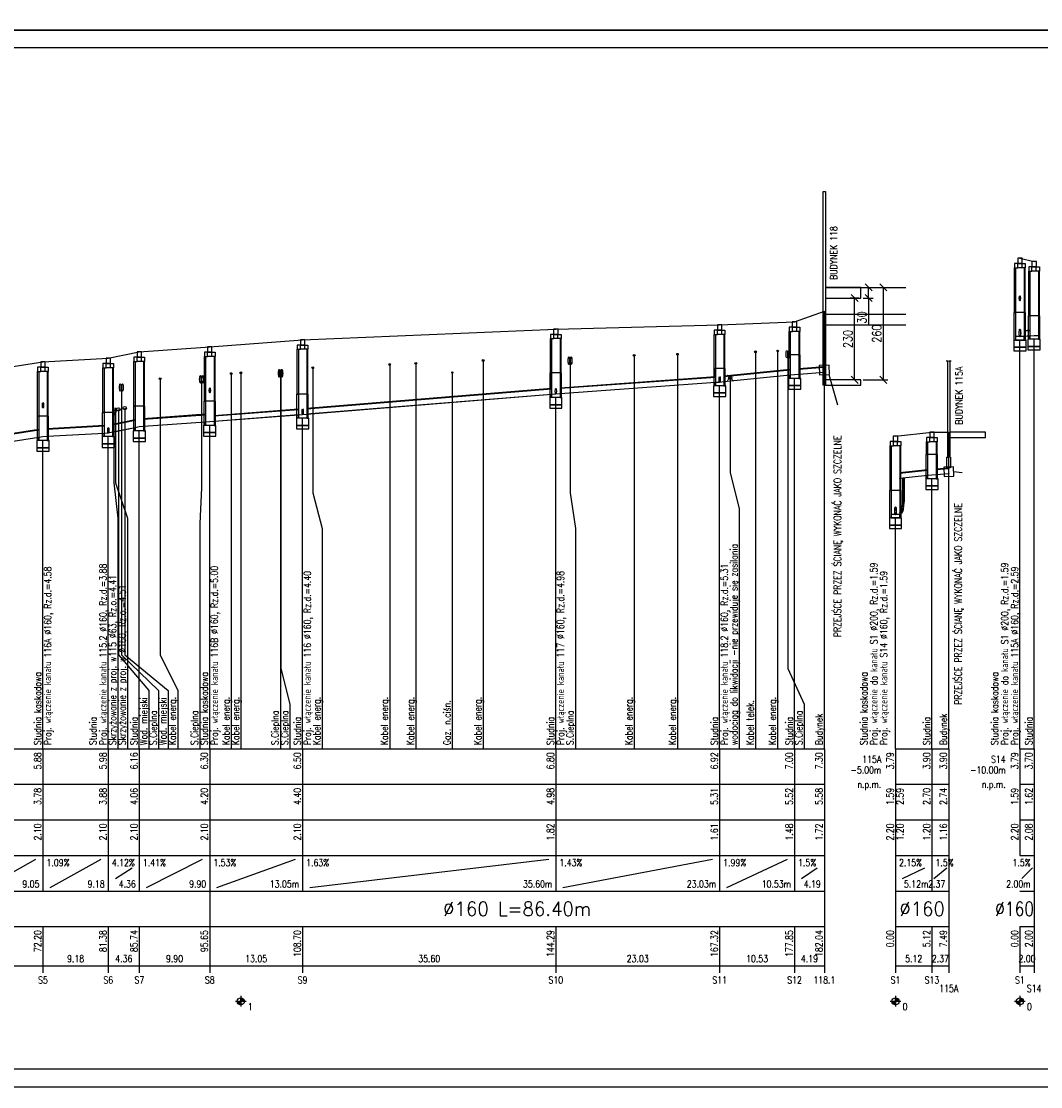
# Model space of a CAD drawing. Header units: millimetres. Extents: x -7377 to -5075, y 264 to 1193.
# Tile 3 of 23: x -6723 to -6436, y 302 to 602. Entities that reach past the tile are written whole.
import ezdxf
from ezdxf.enums import TextEntityAlignment as Align

# ---------------------------------------------------------------- set-up
doc = ezdxf.new("R2010")
doc.units = ezdxf.units.MM
doc.header["$LTSCALE"] = 2
for name, color, linetype in [('IS ddd', 2, 'Continuous'), ('ks_Armatura', 7, 'Continuous'), ('ks_Liczby', 7, 'Continuous'), ('ks_Linie_opisowe', 7, 'Continuous'), ('ks_Linie_tabeli', 7, 'Continuous'), ('ks_Odcinki_1', 7, 'Continuous'), ('ks_Opis_PZ_1', 7, 'Continuous'), ('ks_Opis_skrz', 7, 'Continuous'), ('ks_Opis_uzbr_n', 7, 'Continuous'), ('ks_Opis_wl', 7, 'Continuous'), ('ks_Teren_istn', 3, 'Continuous'), ('ks_Uzbr_podz', 7, 'Continuous'), ('ks_Wezly_1', 7, 'Continuous')]:
    doc.layers.add(name, color=color, linetype=linetype)
doc.styles.get("Standard").update_dxf_attribs({"font": 'simplex.shx', "width": 0.8})
doc.dimstyles.new('ISO-25', dxfattribs={"dimtxt": 2.5, "dimasz": 2.5, "dimexe": 1.25, "dimexo": 0.625, "dimtad": 1, "dimtxsty": 'Standard', "dimcen": 2.5, "dimadec": 0, "dimazin": 0, "dimtfac": 1, "dimtmove": 0, "dimatfit": 3, "dimfxl": 0, "dimarcsym": 0})
pattern_1 = [(45, (-6994.7965, 297), (-0.088388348, 0.088388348), [])]

# ---------------------------------------------------------------- blocks, each defined once
blk = doc.blocks.new('_Oblique')
at = {"color": 0, "linetype": 'ByBlock', "lineweight": -2}
blk.add_line((-0.5, -0.5), (0.5, 0.5), dxfattribs=at)
blk = doc.blocks.new('*D474')
at = {"layer": 'Defpoints', "color": 0, "lineweight": -2}
for p, q in [((-6486.49, 526.7), (-6478.94, 526.7)), ((-6480.19, 500.7), (-6480.19, 526.7)), ((-6485.86, 500.7), (-6478.94, 500.7))]:
    blk.add_line(p, q, dxfattribs=at)
at = {"layer": 'Defpoints', "color": 0}
for p in [(-6487.11, 526.7), (-6480.19, 526.7), (-6486.49, 500.7)]:
    blk.add_point(p, dxfattribs=at)
at = {"layer": 'Defpoints', "color": 0, "lineweight": -2, "xscale": 2, "yscale": 2, "zscale": 2}
for p, rotation in [((-6480.19, 526.7), 90), ((-6480.19, 500.7), 270)]:
    blk.add_blockref('_Oblique', p, dxfattribs=dict(at, rotation=rotation))
at = {"layer": 'Defpoints', "color": 0, "insert": (-6482.07, 513.7), "char_height": 2.5, "attachment_point": 5, "rotation": 90}
blk.add_mtext('260', dxfattribs=at)
blk = doc.blocks.new('*D475')
at = {"layer": 'Defpoints', "color": 0, "lineweight": -2}
for p, q in [((-6492.08, 526.7), (-6483.11, 526.7)), ((-6484.36, 523.7), (-6484.36, 526.7)), ((-6485.86, 523.7), (-6483.11, 523.7)), ((-6484.36, 523.7), (-6484.36, 516))]:
    blk.add_line(p, q, dxfattribs=at)
at = {"layer": 'Defpoints', "color": 0}
for p in [(-6492.7, 526.7), (-6484.36, 526.7), (-6486.49, 523.7)]:
    blk.add_point(p, dxfattribs=at)
at = {"layer": 'Defpoints', "color": 0, "lineweight": -2, "xscale": 2, "yscale": 2, "zscale": 2}
for p, rotation in [((-6484.36, 526.7), 90), ((-6484.36, 523.7), 270)]:
    blk.add_blockref('_Oblique', p, dxfattribs=dict(at, rotation=rotation))
at = {"layer": 'Defpoints', "color": 0, "insert": (-6486.23, 518.24), "char_height": 2.5, "attachment_point": 5, "rotation": 90}
blk.add_mtext('30', dxfattribs=at)
blk = doc.blocks.new('*D476')
at = {"layer": 'Defpoints', "color": 0, "lineweight": -2}
for p, q in [((-6487.11, 523.7), (-6489.54, 523.7)), ((-6488.29, 500.7), (-6488.29, 523.7)), ((-6487.11, 500.7), (-6489.54, 500.7))]:
    blk.add_line(p, q, dxfattribs=at)
at = {"layer": 'Defpoints', "color": 0}
for p in [(-6488.29, 523.7), (-6486.49, 523.7), (-6486.49, 500.7)]:
    blk.add_point(p, dxfattribs=at)
at = {"layer": 'Defpoints', "color": 0, "lineweight": -2, "xscale": 2, "yscale": 2, "zscale": 2}
for p, rotation in [((-6488.29, 523.7), 90), ((-6488.29, 500.7), 270)]:
    blk.add_blockref('_Oblique', p, dxfattribs=dict(at, rotation=rotation))
at = {"layer": 'Defpoints', "color": 0, "insert": (-6490.17, 512.2), "char_height": 2.5, "attachment_point": 5, "rotation": 90}
blk.add_mtext('230', dxfattribs=at)

msp = doc.modelspace()

# ---------------------------------------------------------------- hatches: boundary and pattern name
at = {"layer": 'ks_Wezly_1'}
h = msp.add_hatch(dxfattribs=at)
h.set_pattern_fill('ANSI31', color=256, style=0)
h.set_pattern_definition(pattern_1)
h.paths.add_polyline_path([(-6527.812, 501.514), (-6527.428, 501.541), (-6527.428, 503.9), (-6527.728, 503.9), (-6527.812, 503.9)])
h = msp.add_hatch(dxfattribs=at)
h.set_pattern_fill('ANSI31', color=256, style=0)
h.set_pattern_definition(pattern_1)
h.paths.add_polyline_path([(-6573.488, 502.7), (-6573.788, 502.7), (-6573.872, 502.7), (-6573.872, 498.198), (-6573.488, 498.229)])

# ---------------------------------------------------------------- linework, layer by layer
at = {"layer": 'Defpoints', "color": 6}
for p, q in [((-6496.487, 526.7), (-6473.905, 526.7)), ((-6496.487, 519.2), (-6473.905, 519.2)), ((-6496.487, 516.2), (-6473.905, 516.2))]:
    msp.add_line(p, q, dxfattribs=at)
at = {"layer": 'IS ddd', "color": 2}
for p, q in [((-6495.524, 502.248), (-6493.108, 493.71)), ((-6460.439, 474.967), (-6458.031, 474.688))]:
    msp.add_line(p, q, dxfattribs=at)
at = {"layer": 'IS ddd'}
for points in [[(-6994.797, 599), (-5094.797, 599), (-5094.797, 896), (-6994.797, 896)], [(-6994.797, 302), (-5494.797, 302), (-5494.797, 599), (-6994.797, 599)], [(-6969.797, 307), (-5499.797, 307), (-5499.797, 594), (-6969.797, 594)], [(-6496.487, 499.2), (-6497.087, 499.2), (-6497.087, 553.7), (-6496.487, 553.7)], [(-6496.487, 523.7), (-6486.487, 523.7), (-6486.487, 526.7), (-6496.487, 526.7)], [(-6496.487, 499.2), (-6486.487, 499.2), (-6486.487, 500.7), (-6496.487, 500.7)], [(-6461.51, 484.5), (-6451.51, 484.5), (-6451.51, 486), (-6461.51, 486)]]:
    msp.add_lwpolyline(points, close=True, dxfattribs=at)
at = {"layer": 'IS ddd', "color": 2}
for points in [[(-6498.114, 502.139), (-6495.373, 502.23), (-6495.459, 504.828), (-6498.201, 504.736)], [(-6463.138, 473.577), (-6460.396, 473.668), (-6460.482, 476.266), (-6463.224, 476.175)]]:
    msp.add_lwpolyline(points, close=True, dxfattribs=at)
at = {"layer": 'IS ddd'}
msp.add_lwpolyline([(-6461.11, 506), (-6461.71, 506), (-6461.51, 506), (-6461.51, 479), (-6461.31, 479), (-6461.31, 476), (-6461.81, 476), (-6461.81, 476), (-6462.31, 476), (-6462.31, 479), (-6462.11, 479), (-6462.11, 506), (-6461.91, 506), (-6462.51, 506)], dxfattribs=at)
at = {"layer": 'ks_Armatura'}
for p, q in [((-6474.987, 465.05), (-6474.987, 463.25)), ((-6474.717, 466.4), (-6474.357, 466.4))]:
    msp.add_line(p, q, dxfattribs=at)
for points in [[(-6474.687, 466.4), (-6474.687, 473.109), (-6474.702, 473.109), (-6474.702, 466.4)], [(-6474.387, 466.4), (-6474.387, 473.109), (-6474.372, 473.109), (-6474.372, 466.4)], [(-6475.587, 464.9), (-6474.987, 464.9), (-6474.987, 464.975), (-6475.587, 464.975)], [(-6475.587, 463.4), (-6474.987, 463.4), (-6474.987, 463.325), (-6475.587, 463.325)]]:
    msp.add_lwpolyline(points, close=True, dxfattribs=at)
for points in [[(-6474.987, 464.9), (-6474.94, 464.918), (-6474.894, 464.973), (-6474.851, 465.063), (-6474.81, 465.187), (-6474.775, 465.339), (-6474.744, 465.518), (-6474.719, 465.719), (-6474.701, 465.937), (-6474.69, 466.165), (-6474.687, 466.4)], [(-6474.987, 464.975), (-6474.942, 464.993), (-6474.899, 465.045), (-6474.857, 465.13), (-6474.819, 465.247), (-6474.785, 465.392), (-6474.756, 465.562), (-6474.733, 465.753), (-6474.716, 465.96), (-6474.705, 466.177), (-6474.702, 466.4)], [(-6474.987, 463.4), (-6474.893, 463.437), (-6474.801, 463.547), (-6474.714, 463.727), (-6474.634, 463.973), (-6474.562, 464.279), (-6474.501, 464.637), (-6474.452, 465.038), (-6474.416, 465.473), (-6474.394, 465.931), (-6474.387, 466.4)], [(-6474.987, 463.325), (-6474.891, 463.363), (-6474.797, 463.476), (-6474.708, 463.66), (-6474.625, 463.912), (-6474.552, 464.226), (-6474.489, 464.593), (-6474.439, 465.004), (-6474.402, 465.45), (-6474.379, 465.919), (-6474.372, 466.4)]]:
    msp.add_lwpolyline(points, dxfattribs=at)
at = {"layer": 'ks_Liczby'}
for p, q in [((-6661.759, 325.531), (-6659.994, 326.469)), ((-6661.725, 325.47), (-6660.029, 326.53)), ((-6661.686, 325.412), (-6660.068, 326.588)), ((-6661.643, 325.357), (-6660.111, 326.643)), ((-6661.596, 325.305), (-6660.157, 326.695)), ((-6661.546, 325.257), (-6660.207, 326.743)), ((-6661.492, 325.212), (-6660.261, 326.788)), ((-6661.436, 325.171), (-6660.317, 326.829)), ((-6661.377, 325.134), (-6660.377, 326.866)), ((-6661.315, 325.101), (-6660.438, 326.899)), ((-6661.251, 325.073), (-6660.502, 326.927)), ((-6661.186, 325.049), (-6660.568, 326.951)), ((-6661.118, 325.03), (-6660.635, 326.97)), ((-6661.05, 325.015), (-6660.703, 326.985)), ((-6660.981, 325.005), (-6660.772, 326.995)), ((-6660.911, 325.001), (-6660.842, 326.999)), ((-6660.877, 327.5), (-6660.877, 324.5)), ((-6477.67, 325.531), (-6475.904, 326.469)), ((-6477.635, 325.47), (-6475.939, 326.53)), ((-6477.596, 325.412), (-6475.978, 326.588)), ((-6477.553, 325.357), (-6476.021, 326.643)), ((-6477.506, 325.305), (-6476.067, 326.695)), ((-6477.456, 325.257), (-6476.118, 326.743)), ((-6477.402, 325.212), (-6476.171, 326.788)), ((-6477.346, 325.171), (-6476.228, 326.829)), ((-6477.287, 325.134), (-6476.287, 326.866)), ((-6477.225, 325.101), (-6476.348, 326.899)), ((-6477.161, 325.073), (-6476.412, 326.927)), ((-6477.096, 325.049), (-6476.478, 326.951)), ((-6477.029, 325.03), (-6476.545, 326.97)), ((-6476.96, 325.015), (-6476.613, 326.985)), ((-6476.891, 325.005), (-6476.682, 326.995)), ((-6476.822, 325.001), (-6476.752, 326.999)), ((-6476.787, 327.5), (-6476.787, 324.5)), ((-6442.693, 325.531), (-6440.927, 326.469)), ((-6442.658, 325.47), (-6440.962, 326.53)), ((-6442.619, 325.412), (-6441.001, 326.588)), ((-6442.576, 325.357), (-6441.044, 326.643)), ((-6442.529, 325.305), (-6441.091, 326.695)), ((-6442.479, 325.257), (-6441.141, 326.743)), ((-6442.426, 325.212), (-6441.194, 326.788)), ((-6442.369, 325.171), (-6441.251, 326.829)), ((-6442.31, 325.134), (-6441.31, 326.866)), ((-6442.248, 325.101), (-6441.372, 326.899)), ((-6442.185, 325.073), (-6441.435, 326.927)), ((-6442.119, 325.049), (-6441.501, 326.951)), ((-6442.052, 325.03), (-6441.568, 326.97)), ((-6441.984, 325.015), (-6441.636, 326.985)), ((-6441.915, 325.005), (-6441.706, 326.995)), ((-6441.845, 325.001), (-6441.775, 326.999)), ((-6441.81, 327.5), (-6441.81, 324.5)), ((-6662.377, 326), (-6659.377, 326)), ((-6661.874, 325.93), (-6659.879, 326.07)), ((-6661.867, 325.861), (-6659.886, 326.139)), ((-6661.855, 325.792), (-6659.898, 326.208)), ((-6661.838, 325.724), (-6659.915, 326.276)), ((-6661.816, 325.658), (-6659.937, 326.342)), ((-6661.79, 325.593), (-6659.963, 326.407)), ((-6478.287, 326), (-6475.287, 326)), ((-6477.784, 325.93), (-6475.789, 326.07)), ((-6477.777, 325.861), (-6475.796, 326.139)), ((-6477.765, 325.792), (-6475.809, 326.208)), ((-6477.748, 325.724), (-6475.825, 326.276)), ((-6477.726, 325.658), (-6475.847, 326.342)), ((-6477.7, 325.593), (-6475.873, 326.407)), ((-6443.31, 326), (-6440.31, 326)), ((-6442.808, 325.93), (-6440.812, 326.07)), ((-6442.8, 325.861), (-6440.82, 326.139)), ((-6442.788, 325.792), (-6440.832, 326.208)), ((-6442.771, 325.724), (-6440.849, 326.276)), ((-6442.75, 325.658), (-6440.87, 326.342)), ((-6442.724, 325.593), (-6440.897, 326.407))]:
    msp.add_line(p, q, dxfattribs=at)
for centre in [(-6660.877, 326), (-6476.787, 326), (-6441.81, 326)]:
    msp.add_circle(centre, 1, dxfattribs=at)
at = {"layer": 'ks_Linie_opisowe'}
for p, q in [((-6550.257, 507.574), (-6550.257, 397)), ((-6538.057, 507.892), (-6538.057, 397)), ((-6516.157, 508.583), (-6516.157, 397)), ((-6509.917, 508.82), (-6509.917, 397)), ((-6618.997, 505.032), (-6618.997, 397)), ((-6611.657, 505.341), (-6611.657, 397)), ((-6592.717, 506.139), (-6592.717, 397)), ((-6663.537, 502.463), (-6663.537, 397)), ((-6660.817, 502.672), (-6660.817, 397)), ((-6649.737, 502.521), (-6649.737, 397)), ((-6601.397, 502.773), (-6601.397, 397))]:
    msp.add_line(p, q, dxfattribs=at)
for points in [[(-6507.017, 507.93), (-6507.017, 419.52), (-6502.469, 409.52), (-6502.469, 397)], [(-6640.637, 504.12), (-6640.637, 468.92), (-6637.984, 458.92), (-6637.984, 397)], [(-6568.277, 506.105), (-6568.277, 468.92), (-6566.788, 458.92), (-6566.788, 397)], [(-6683.537, 501.014), (-6683.537, 423.36), (-6678.591, 413.36), (-6678.591, 397)], [(-6671.897, 500.836), (-6671.897, 470.36), (-6672.383, 460.36), (-6672.383, 397)], [(-6649.617, 502.53), (-6649.617, 419.52), (-6647.037, 409.52), (-6647.037, 397)], [(-6523.257, 501.313), (-6523.257, 474.56), (-6520.728, 464.56), (-6520.728, 397)], [(-6694.437, 498.56), (-6694.437, 423.36), (-6683.991, 413.36), (-6683.991, 397)], [(-6696.102, 492.115), (-6696.102, 471.8), (-6692.721, 461.8), (-6692.721, 397)], [(-6695.257, 492.391), (-6695.257, 423.36), (-6686.691, 413.36), (-6686.691, 397)], [(-6693.477, 492.758), (-6693.477, 423.36), (-6681.291, 413.36), (-6681.291, 397)], [(-6696.559, 491.125), (-6696.559, 471.8), (-6695.421, 461.8), (-6695.421, 397)]]:
    msp.add_lwpolyline(points, dxfattribs=at)
at = {"layer": 'ks_Linie_tabeli'}
for p, q in [((-6860.877, 397), (-6496.787, 397)), ((-6716.481, 397), (-6716.481, 367)), ((-6698.121, 397), (-6698.121, 367)), ((-6689.391, 397), (-6689.391, 367)), ((-6669.583, 397), (-6669.583, 367)), ((-6643.484, 397), (-6643.484, 367)), ((-6572.288, 397), (-6572.288, 367)), ((-6526.228, 397), (-6526.228, 367)), ((-6505.169, 397), (-6505.169, 367)), ((-6496.787, 397), (-6496.787, 367)), ((-6496.787, 397), (-6496.787, 336)), ((-6476.787, 397), (-6461.81, 397)), ((-6476.787, 397), (-6476.787, 367)), ((-6476.787, 397), (-6476.787, 336)), ((-6466.545, 397), (-6466.545, 367)), ((-6461.81, 397), (-6461.81, 367)), ((-6461.81, 397), (-6461.81, 336)), ((-6441.81, 397), (-6437.81, 397)), ((-6441.81, 397), (-6441.81, 367)), ((-6441.81, 397), (-6441.81, 367)), ((-6437.81, 397), (-6437.81, 367)), ((-6437.81, 397), (-6437.81, 336)), ((-6860.877, 387), (-6496.787, 387)), ((-6476.787, 387), (-6461.81, 387)), ((-6441.81, 387), (-6437.81, 387)), ((-6860.877, 377), (-6496.787, 377)), ((-6476.787, 377), (-6461.81, 377)), ((-6441.81, 377), (-6437.81, 377)), ((-6860.877, 367), (-6496.787, 367)), ((-6732.573, 358), (-6718.481, 366)), ((-6716.481, 367), (-6716.481, 357)), ((-6714.481, 358), (-6700.121, 366)), ((-6698.121, 367), (-6698.121, 357)), ((-6689.391, 367), (-6689.391, 357)), ((-6687.391, 358), (-6671.583, 366)), ((-6669.583, 367), (-6669.583, 357)), ((-6667.583, 358), (-6645.484, 366)), ((-6643.484, 367), (-6643.484, 357)), ((-6641.484, 358), (-6574.288, 366)), ((-6572.288, 367), (-6572.288, 357)), ((-6570.288, 358), (-6528.228, 366)), ((-6526.228, 367), (-6526.228, 357)), ((-6524.228, 358), (-6507.169, 366)), ((-6505.169, 367), (-6505.169, 357)), ((-6505.169, 367), (-6505.169, 357)), ((-6496.787, 367), (-6496.787, 357)), ((-6476.787, 367), (-6461.81, 367)), ((-6476.787, 367), (-6476.787, 357)), ((-6466.545, 367), (-6466.545, 357)), ((-6441.81, 367), (-6437.81, 367)), ((-6696.121, 360.5), (-6691.391, 363.5)), ((-6503.169, 360.5), (-6498.787, 363.5)), ((-6474.787, 360.5), (-6468.545, 363.5)), ((-6466.045, 360.5), (-6462.31, 363.5)), ((-6441.31, 360.5), (-6438.31, 363.5)), ((-6860.877, 357), (-6496.787, 357)), ((-6669.583, 357), (-6669.583, 347)), ((-6496.787, 357), (-6496.787, 347)), ((-6476.787, 357), (-6461.81, 357)), ((-6461.81, 357), (-6461.81, 347)), ((-6441.81, 357), (-6437.81, 357)), ((-6437.81, 357), (-6437.81, 347)), ((-6860.877, 347), (-6496.787, 347)), ((-6716.481, 347), (-6716.481, 334)), ((-6698.121, 347), (-6698.121, 334)), ((-6689.391, 347), (-6689.391, 334)), ((-6669.583, 347), (-6669.583, 334)), ((-6643.484, 347), (-6643.484, 334)), ((-6572.288, 347), (-6572.288, 334)), ((-6526.228, 347), (-6526.228, 334)), ((-6505.169, 347), (-6505.169, 334)), ((-6496.787, 347), (-6496.787, 334)), ((-6476.787, 347), (-6461.81, 347)), ((-6476.787, 347), (-6476.787, 334)), ((-6466.545, 347), (-6466.545, 334)), ((-6461.81, 347), (-6461.81, 334)), ((-6441.81, 347), (-6437.81, 347)), ((-6441.81, 347), (-6441.81, 334)), ((-6441.81, 347), (-6441.81, 336)), ((-6437.81, 347), (-6437.81, 334)), ((-6860.877, 336), (-6496.787, 336)), ((-6476.787, 336), (-6461.81, 336)), ((-6441.81, 336), (-6437.81, 336))]:
    msp.add_line(p, q, dxfattribs=at)
for points in [[(-6496.787, 397), (-6496.787, 520)], [(-6441.81, 397), (-6441.81, 511.9)], [(-6437.81, 397), (-6437.81, 512.11)], [(-6505.169, 397), (-6505.169, 501.08)], [(-6526.228, 397), (-6526.228, 499.014)], [(-6572.288, 397), (-6572.288, 495.702)], [(-6643.484, 397), (-6643.484, 489.908)], [(-6689.391, 397), (-6689.391, 486.353)], [(-6669.583, 397), (-6669.583, 487.915)], [(-6461.81, 397), (-6461.81, 486)], [(-6716.481, 397), (-6716.481, 483.614)], [(-6698.121, 397), (-6698.121, 484.735)], [(-6466.545, 397), (-6466.545, 472.871)], [(-6476.787, 397), (-6476.787, 461.9)]]:
    msp.add_lwpolyline(points, dxfattribs=at)
at = {"layer": 'ks_Odcinki_1'}
for points in [[(-6440.61, 514.445), (-6439.01, 514.564), (-6439.01, 514.637), (-6440.61, 514.517)], [(-6440.61, 512.99), (-6439.01, 513.11), (-6439.01, 513.037), (-6440.61, 512.917)], [(-6525.028, 501.674), (-6506.369, 503.535), (-6506.369, 503.608), (-6525.028, 501.747)], [(-6503.969, 503.745), (-6496.787, 504.283), (-6496.787, 504.356), (-6503.969, 503.817)], [(-6571.088, 498.341), (-6527.428, 501.469), (-6527.428, 501.541), (-6571.088, 498.413)], [(-6525.028, 500.22), (-6506.369, 502.08), (-6506.369, 502.008), (-6525.028, 500.147)], [(-6503.969, 502.29), (-6496.787, 502.829), (-6496.787, 502.756), (-6503.969, 502.217)], [(-6642.284, 492.552), (-6573.488, 498.157), (-6573.488, 498.229), (-6642.284, 492.625)], [(-6571.088, 496.886), (-6527.428, 500.014), (-6527.428, 499.941), (-6571.088, 496.813)], [(-6642.284, 491.098), (-6573.488, 496.702), (-6573.488, 496.63), (-6642.284, 491.025)], [(-6668.383, 490.546), (-6644.684, 492.363), (-6644.684, 492.435), (-6668.383, 490.619)], [(-6696.921, 488.047), (-6690.591, 489.353), (-6690.591, 489.453), (-6696.921, 488.147)], [(-6688.191, 489.685), (-6670.783, 490.915), (-6670.783, 491.015), (-6688.191, 489.785)], [(-6688.191, 487.685), (-6670.783, 488.915), (-6670.783, 488.815), (-6688.191, 487.585)], [(-6668.383, 489.092), (-6644.684, 490.908), (-6644.684, 490.835), (-6668.383, 489.019)], [(-6733.373, 484.186), (-6717.681, 486.614), (-6717.681, 486.714), (-6733.373, 484.286)], [(-6715.281, 486.865), (-6699.321, 487.735), (-6699.321, 487.835), (-6715.281, 486.965)], [(-6715.281, 484.865), (-6699.321, 485.735), (-6699.321, 485.635), (-6715.281, 484.765)], [(-6696.921, 486.047), (-6690.591, 487.353), (-6690.591, 487.253), (-6696.921, 485.947)], [(-6733.373, 482.186), (-6717.681, 484.614), (-6717.681, 484.514), (-6733.373, 482.086)], [(-6475.587, 474.483), (-6467.745, 475.326), (-6467.745, 475.398), (-6475.587, 474.556)], [(-6475.587, 473.029), (-6467.745, 473.871), (-6467.745, 473.798), (-6475.587, 472.956)], [(-6465.345, 475.545), (-6461.81, 475.81), (-6461.81, 475.882), (-6465.345, 475.617)], [(-6465.345, 474.09), (-6461.81, 474.355), (-6461.81, 474.282), (-6465.345, 474.017)]]:
    msp.add_lwpolyline(points, close=True, dxfattribs=at)
at = {"layer": 'ks_Opis_wl'}
for centre, major_axis, ratio in [((-6441.81, 523.627), (0, -0.8), 0.2), ((-6441.81, 523.627), (0, -0.727), 0.2000688), ((-6441.81, 513.9), (0, -1.1), 0.2), ((-6441.81, 513.9), (0, -1), 0.2), ((-6526.228, 500.827), (0, -0.8), 0.2), ((-6526.228, 500.827), (0, -0.727), 0.2000688), ((-6669.583, 497.727), (0, -0.8), 0.2), ((-6669.583, 497.727), (0, -0.727), 0.2000688), ((-6572.288, 497.527), (0, -0.8), 0.2), ((-6572.288, 497.527), (0, -0.727), 0.2000688), ((-6716.481, 493.527), (0, -0.8), 0.2), ((-6716.481, 493.527), (0, -0.727), 0.2000688), ((-6643.484, 491.727), (0, -0.8), 0.2), ((-6643.484, 491.727), (0, -0.727), 0.2000688), ((-6698.121, 486.527), (0, -0.8), 0.2), ((-6698.121, 486.527), (0, -0.727), 0.2000688), ((-6476.787, 463.9), (0, -1.1), 0.2), ((-6476.787, 463.9), (0, -1), 0.2), ((-6476.787, 463.627), (0, -0.8), 0.2), ((-6476.787, 463.627), (0, -0.727), 0.2000688)]:
    msp.add_ellipse(centre, major_axis=major_axis, ratio=ratio, dxfattribs=at)
at = {"layer": 'ks_Teren_istn'}
for points in [[(-6441.81, 534.9), (-6437.81, 534)], [(-6860.877, 484.9), (-6853.696, 483.2), (-6782.296, 494.8), (-6734.573, 503), (-6716.481, 505.8), (-6698.121, 506.8), (-6689.391, 508.6), (-6669.583, 510), (-6643.484, 512), (-6572.288, 515), (-6526.228, 516.2), (-6505.169, 517), (-6496.787, 520)], [(-6476.787, 484.9), (-6466.545, 486), (-6461.81, 486)]]:
    msp.add_lwpolyline(points, dxfattribs=at)
at = {"layer": 'ks_Uzbr_podz', "const_width": 0.3}
for points in [[(-6524.057, 500.513), (-6522.457, 502.113)], [(-6524.057, 502.113), (-6522.457, 500.513)]]:
    msp.add_lwpolyline(points, dxfattribs=at)
at = {"layer": 'ks_Uzbr_podz'}
for centre, radius in [((-6592.717, 506.139), 0.25), ((-6550.257, 507.574), 0.25), ((-6538.057, 507.892), 0.25), ((-6516.157, 508.583), 0.25), ((-6509.917, 508.82), 0.25), ((-6640.637, 504.12), 0.25), ((-6618.997, 505.032), 0.25), ((-6611.657, 505.341), 0.25), ((-6683.537, 501.014), 0.25), ((-6663.537, 502.463), 0.25), ((-6660.817, 502.672), 0.25), ((-6601.397, 502.773), 0.168), ((-6601.397, 502.773), 0.16), ((-6523.257, 501.313), 0.472), ((-6523.257, 501.313), 0.45), ((-6696.559, 491.125), 0.315), ((-6696.559, 491.125), 0.3), ((-6695.257, 492.391), 0.472), ((-6695.257, 492.391), 0.45), ((-6693.477, 492.758), 0.472), ((-6693.477, 492.758), 0.45)]:
    msp.add_circle(centre, radius, dxfattribs=at)
for centre, major_axis, ratio in [((-6568.597, 506.105), (0, -1.05), 0.2), ((-6568.597, 506.105), (0, -1), 0.2), ((-6567.957, 506.105), (0, -1.05), 0.2), ((-6567.957, 506.105), (0, -1), 0.2), ((-6507.337, 507.93), (0, -1.05), 0.2), ((-6507.337, 507.93), (0, -1), 0.2), ((-6506.697, 507.93), (0, -1.05), 0.2), ((-6506.697, 507.93), (0, -1), 0.2), ((-6650.057, 502.521), (0, -1.05), 0.2), ((-6650.057, 502.521), (0, -1), 0.2), ((-6649.937, 502.53), (0, -1.05), 0.2), ((-6649.937, 502.53), (0, -1), 0.2), ((-6649.417, 502.521), (0, -1.05), 0.2), ((-6649.417, 502.521), (0, -1), 0.2), ((-6649.297, 502.53), (0, -1.05), 0.2), ((-6649.297, 502.53), (0, -1), 0.2), ((-6672.217, 500.836), (0, -1.05), 0.2), ((-6672.217, 500.836), (0, -1), 0.2), ((-6671.577, 500.836), (0, -1.05), 0.2), ((-6671.577, 500.836), (0, -1), 0.2), ((-6694.757, 498.56), (0, -1.05), 0.2), ((-6694.757, 498.56), (0, -1), 0.2), ((-6694.117, 498.56), (0, -1.05), 0.2), ((-6694.117, 498.56), (0, -1), 0.2), ((-6696.102, 492.115), (0, -0.8), 0.2), ((-6696.102, 492.115), (0, -0.762), 0.2000263)]:
    msp.add_ellipse(centre, major_axis=major_axis, ratio=ratio, dxfattribs=at)
at = {"layer": 'ks_Wezly_1'}
for p, q in [((-6441.21, 533.4), (-6442.41, 533.4)), ((-6441.21, 532.2), (-6442.41, 532.2)), ((-6437.21, 532.5), (-6438.41, 532.5)), ((-6437.21, 531.3), (-6438.41, 531.3)), ((-6440.49, 519.6), (-6443.13, 519.6)), ((-6436.49, 518.7), (-6439.13, 518.7)), ((-6504.569, 515.5), (-6505.769, 515.5)), ((-6571.688, 513.5), (-6572.888, 513.5)), ((-6571.688, 512.3), (-6572.888, 512.3)), ((-6525.628, 514.7), (-6526.828, 514.7)), ((-6525.628, 513.5), (-6526.828, 513.5)), ((-6504.569, 514.3), (-6505.769, 514.3)), ((-6642.884, 510.5), (-6644.084, 510.5)), ((-6642.884, 509.3), (-6644.084, 509.3)), ((-6688.791, 507.1), (-6689.991, 507.1)), ((-6668.983, 508.5), (-6670.183, 508.5)), ((-6668.983, 507.3), (-6670.183, 507.3)), ((-6503.849, 507.7), (-6506.489, 507.7)), ((-6715.881, 504.3), (-6717.081, 504.3)), ((-6697.521, 505.3), (-6698.721, 505.3)), ((-6697.521, 504.1), (-6698.721, 504.1)), ((-6688.791, 505.9), (-6689.991, 505.9)), ((-6524.908, 503.9), (-6527.548, 503.9)), ((-6715.881, 503.1), (-6717.081, 503.1)), ((-6570.968, 502.7), (-6573.608, 502.7)), ((-6668.263, 494.7), (-6670.903, 494.7)), ((-6642.164, 496.7), (-6644.804, 496.7)), ((-6696.801, 491.5), (-6699.441, 491.5)), ((-6688.071, 493.3), (-6690.711, 493.3)), ((-6715.161, 490.5), (-6717.801, 490.5)), ((-6476.187, 483.4), (-6477.387, 483.4)), ((-6476.187, 482.2), (-6477.387, 482.2)), ((-6465.945, 484.5), (-6467.145, 484.5)), ((-6465.945, 483.3), (-6467.145, 483.3)), ((-6465.225, 479.7), (-6467.865, 479.7)), ((-6475.467, 469.6), (-6478.107, 469.6))]:
    msp.add_line(p, q, dxfattribs=at)
for points in [[(-6442.41, 533.4), (-6443.31, 533.4), (-6443.31, 532.2), (-6442.41, 532.2)], [(-6442.434, 533.4), (-6441.186, 533.4), (-6441.186, 534.9), (-6442.434, 534.9)], [(-6441.21, 533.4), (-6440.31, 533.4), (-6440.31, 532.2), (-6441.21, 532.2)], [(-6438.434, 532.5), (-6437.186, 532.5), (-6437.186, 534), (-6438.434, 534)], [(-6443.01, 519.6), (-6443.31, 519.6), (-6443.31, 532.2), (-6443.01, 532.2)], [(-6440.61, 519.6), (-6440.31, 519.6), (-6440.31, 532.2), (-6440.61, 532.2)], [(-6438.41, 532.5), (-6439.31, 532.5), (-6439.31, 531.3), (-6438.41, 531.3)], [(-6439.01, 518.7), (-6439.31, 518.7), (-6439.31, 531.3), (-6439.01, 531.3)], [(-6437.21, 532.5), (-6436.31, 532.5), (-6436.31, 531.3), (-6437.21, 531.3)], [(-6436.61, 518.7), (-6436.31, 518.7), (-6436.31, 531.3), (-6436.61, 531.3)], [(-6443.01, 511.9), (-6443.394, 511.9), (-6443.394, 519.6), (-6443.01, 519.6)], [(-6440.61, 511.9), (-6440.226, 511.9), (-6440.226, 519.6), (-6440.61, 519.6)], [(-6439.01, 512.11), (-6439.394, 512.11), (-6439.394, 518.7), (-6439.01, 518.7)], [(-6436.61, 512.11), (-6436.226, 512.11), (-6436.226, 518.7), (-6436.61, 518.7)], [(-6526.852, 514.7), (-6525.604, 514.7), (-6525.604, 516.2), (-6526.852, 516.2)], [(-6505.769, 515.5), (-6506.669, 515.5), (-6506.669, 514.3), (-6505.769, 514.3)], [(-6505.793, 515.5), (-6504.545, 515.5), (-6504.545, 517), (-6505.793, 517)], [(-6504.569, 515.5), (-6503.669, 515.5), (-6503.669, 514.3), (-6504.569, 514.3)], [(-6572.888, 513.5), (-6573.788, 513.5), (-6573.788, 512.3), (-6572.888, 512.3)], [(-6573.488, 502.7), (-6573.788, 502.7), (-6573.788, 512.3), (-6573.488, 512.3)], [(-6572.912, 513.5), (-6571.664, 513.5), (-6571.664, 515), (-6572.912, 515)], [(-6571.688, 513.5), (-6570.788, 513.5), (-6570.788, 512.3), (-6571.688, 512.3)], [(-6571.088, 502.7), (-6570.788, 502.7), (-6570.788, 512.3), (-6571.088, 512.3)], [(-6526.828, 514.7), (-6527.728, 514.7), (-6527.728, 513.5), (-6526.828, 513.5)], [(-6527.428, 503.9), (-6527.728, 503.9), (-6527.728, 513.5), (-6527.428, 513.5)], [(-6525.628, 514.7), (-6524.728, 514.7), (-6524.728, 513.5), (-6525.628, 513.5)], [(-6525.028, 503.9), (-6524.728, 503.9), (-6524.728, 513.5), (-6525.028, 513.5)], [(-6506.369, 507.7), (-6506.669, 507.7), (-6506.669, 514.3), (-6506.369, 514.3)], [(-6503.969, 507.7), (-6503.669, 507.7), (-6503.669, 514.3), (-6503.969, 514.3)], [(-6443.01, 511.9), (-6440.61, 511.9), (-6440.61, 512.9), (-6443.01, 512.9)], [(-6437.81, 512.11), (-6439.01, 512.11), (-6439.01, 513.11), (-6437.81, 513.2), (-6436.61, 513.2), (-6436.61, 512.11)], [(-6670.207, 508.5), (-6668.959, 508.5), (-6668.959, 510), (-6670.207, 510)], [(-6644.084, 510.5), (-6644.984, 510.5), (-6644.984, 509.3), (-6644.084, 509.3)], [(-6644.684, 496.7), (-6644.984, 496.7), (-6644.984, 509.3), (-6644.684, 509.3)], [(-6644.108, 510.5), (-6642.86, 510.5), (-6642.86, 512), (-6644.108, 512)], [(-6642.884, 510.5), (-6641.984, 510.5), (-6641.984, 509.3), (-6642.884, 509.3)], [(-6642.284, 496.7), (-6641.984, 496.7), (-6641.984, 509.3), (-6642.284, 509.3)], [(-6443.538, 509.9), (-6440.082, 509.9), (-6440.082, 511.9), (-6443.538, 511.9)], [(-6443.538, 508.9), (-6440.082, 508.9), (-6440.082, 509.9), (-6443.538, 509.9)], [(-6439.538, 510.11), (-6436.082, 510.11), (-6436.082, 512.11), (-6439.538, 512.11)], [(-6439.538, 509.11), (-6436.082, 509.11), (-6436.082, 510.11), (-6439.538, 510.11)], [(-6698.745, 505.3), (-6697.497, 505.3), (-6697.497, 506.8), (-6698.745, 506.8)], [(-6689.991, 507.1), (-6690.891, 507.1), (-6690.891, 505.9), (-6689.991, 505.9)], [(-6690.015, 507.1), (-6688.767, 507.1), (-6688.767, 508.6), (-6690.015, 508.6)], [(-6688.791, 507.1), (-6687.891, 507.1), (-6687.891, 505.9), (-6688.791, 505.9)], [(-6670.183, 508.5), (-6671.083, 508.5), (-6671.083, 507.3), (-6670.183, 507.3)], [(-6670.783, 494.7), (-6671.083, 494.7), (-6671.083, 507.3), (-6670.783, 507.3)], [(-6668.983, 508.5), (-6668.083, 508.5), (-6668.083, 507.3), (-6668.983, 507.3)], [(-6668.383, 494.7), (-6668.083, 494.7), (-6668.083, 507.3), (-6668.383, 507.3)], [(-6506.369, 501.08), (-6506.753, 501.08), (-6506.753, 507.7), (-6506.369, 507.7)], [(-6503.969, 501.08), (-6503.585, 501.08), (-6503.585, 507.7), (-6503.969, 507.7)], [(-6717.081, 504.3), (-6717.981, 504.3), (-6717.981, 503.1), (-6717.081, 503.1)], [(-6717.105, 504.3), (-6715.857, 504.3), (-6715.857, 505.8), (-6717.105, 505.8)], [(-6715.881, 504.3), (-6714.981, 504.3), (-6714.981, 503.1), (-6715.881, 503.1)], [(-6698.721, 505.3), (-6699.621, 505.3), (-6699.621, 504.1), (-6698.721, 504.1)], [(-6699.321, 491.5), (-6699.621, 491.5), (-6699.621, 504.1), (-6699.321, 504.1)], [(-6697.521, 505.3), (-6696.621, 505.3), (-6696.621, 504.1), (-6697.521, 504.1)], [(-6696.921, 491.5), (-6696.621, 491.5), (-6696.621, 504.1), (-6696.921, 504.1)], [(-6690.591, 493.3), (-6690.891, 493.3), (-6690.891, 505.9), (-6690.591, 505.9)], [(-6688.191, 493.3), (-6687.891, 493.3), (-6687.891, 505.9), (-6688.191, 505.9)], [(-6527.428, 499.014), (-6527.812, 499.014), (-6527.812, 503.9), (-6527.428, 503.9)], [(-6525.028, 499.014), (-6524.644, 499.014), (-6524.644, 503.9), (-6525.028, 503.9)], [(-6717.681, 490.5), (-6717.981, 490.5), (-6717.981, 503.1), (-6717.681, 503.1)], [(-6715.281, 490.5), (-6714.981, 490.5), (-6714.981, 503.1), (-6715.281, 503.1)], [(-6573.488, 495.702), (-6573.872, 495.702), (-6573.872, 502.7), (-6573.488, 502.7)], [(-6571.088, 495.702), (-6570.704, 495.702), (-6570.704, 502.7), (-6571.088, 502.7)], [(-6526.228, 499.014), (-6527.428, 499.014), (-6527.428, 500.014), (-6526.228, 500.1), (-6525.028, 500.22), (-6525.028, 499.014)], [(-6506.897, 499.08), (-6503.441, 499.08), (-6503.441, 501.08), (-6506.897, 501.08)], [(-6505.169, 501.08), (-6506.369, 501.08), (-6506.369, 502.08), (-6505.169, 502.2), (-6503.969, 502.29), (-6503.969, 501.08)], [(-6527.956, 497.014), (-6524.5, 497.014), (-6524.5, 499.014), (-6527.956, 499.014)], [(-6506.897, 498.08), (-6503.441, 498.08), (-6503.441, 499.08), (-6506.897, 499.08)], [(-6670.783, 487.915), (-6671.167, 487.915), (-6671.167, 494.7), (-6670.783, 494.7)], [(-6668.383, 487.915), (-6667.999, 487.915), (-6667.999, 494.7), (-6668.383, 494.7)], [(-6644.684, 489.908), (-6645.068, 489.908), (-6645.068, 496.7), (-6644.684, 496.7)], [(-6642.284, 489.908), (-6641.9, 489.908), (-6641.9, 496.7), (-6642.284, 496.7)], [(-6574.016, 493.702), (-6570.56, 493.702), (-6570.56, 495.702), (-6574.016, 495.702)], [(-6572.288, 495.702), (-6573.488, 495.702), (-6573.488, 496.702), (-6572.288, 496.8), (-6571.088, 496.886), (-6571.088, 495.702)], [(-6527.956, 496.014), (-6524.5, 496.014), (-6524.5, 497.014), (-6527.956, 497.014)], [(-6699.321, 484.735), (-6699.705, 484.735), (-6699.705, 491.5), (-6699.321, 491.5)], [(-6696.921, 484.735), (-6696.537, 484.735), (-6696.537, 491.5), (-6696.921, 491.5)], [(-6690.591, 486.353), (-6690.975, 486.353), (-6690.975, 493.3), (-6690.591, 493.3)], [(-6688.191, 486.353), (-6687.807, 486.353), (-6687.807, 493.3), (-6688.191, 493.3)], [(-6574.016, 492.702), (-6570.56, 492.702), (-6570.56, 493.702), (-6574.016, 493.702)], [(-6717.681, 483.614), (-6718.065, 483.614), (-6718.065, 490.5), (-6717.681, 490.5)], [(-6715.281, 483.614), (-6714.897, 483.614), (-6714.897, 490.5), (-6715.281, 490.5)], [(-6669.583, 487.915), (-6670.783, 487.915), (-6670.783, 488.915), (-6669.583, 489), (-6668.383, 489.092), (-6668.383, 487.915)], [(-6645.212, 487.908), (-6641.756, 487.908), (-6641.756, 489.908), (-6645.212, 489.908)], [(-6643.484, 489.908), (-6644.684, 489.908), (-6644.684, 490.908), (-6643.484, 491), (-6642.284, 491.098), (-6642.284, 489.908)], [(-6698.121, 484.735), (-6699.321, 484.735), (-6699.321, 485.735), (-6698.121, 485.8), (-6696.921, 486.047), (-6696.921, 484.735)], [(-6691.119, 484.353), (-6687.663, 484.353), (-6687.663, 486.353), (-6691.119, 486.353)], [(-6689.391, 486.353), (-6690.591, 486.353), (-6690.591, 487.353), (-6689.391, 487.6), (-6688.191, 487.685), (-6688.191, 486.353)], [(-6671.311, 485.915), (-6667.855, 485.915), (-6667.855, 487.915), (-6671.311, 487.915)], [(-6671.311, 484.915), (-6667.855, 484.915), (-6667.855, 485.915), (-6671.311, 485.915)], [(-6645.212, 486.908), (-6641.756, 486.908), (-6641.756, 487.908), (-6645.212, 487.908)], [(-6467.169, 484.5), (-6465.921, 484.5), (-6465.921, 486), (-6467.169, 486)], [(-6718.209, 481.614), (-6714.753, 481.614), (-6714.753, 483.614), (-6718.209, 483.614)], [(-6716.481, 483.614), (-6717.681, 483.614), (-6717.681, 484.614), (-6716.481, 484.8), (-6715.281, 484.865), (-6715.281, 483.614)], [(-6699.849, 482.735), (-6696.393, 482.735), (-6696.393, 484.735), (-6699.849, 484.735)], [(-6699.849, 481.735), (-6696.393, 481.735), (-6696.393, 482.735), (-6699.849, 482.735)], [(-6691.119, 483.353), (-6687.663, 483.353), (-6687.663, 484.353), (-6691.119, 484.353)], [(-6477.387, 483.4), (-6478.287, 483.4), (-6478.287, 482.2), (-6477.387, 482.2)], [(-6477.987, 469.6), (-6478.287, 469.6), (-6478.287, 482.2), (-6477.987, 482.2)], [(-6477.411, 483.4), (-6476.163, 483.4), (-6476.163, 484.9), (-6477.411, 484.9)], [(-6476.187, 483.4), (-6475.287, 483.4), (-6475.287, 482.2), (-6476.187, 482.2)], [(-6475.587, 469.6), (-6475.287, 469.6), (-6475.287, 482.2), (-6475.587, 482.2)], [(-6467.145, 484.5), (-6468.045, 484.5), (-6468.045, 483.3), (-6467.145, 483.3)], [(-6467.745, 479.7), (-6468.045, 479.7), (-6468.045, 483.3), (-6467.745, 483.3)], [(-6465.945, 484.5), (-6465.045, 484.5), (-6465.045, 483.3), (-6465.945, 483.3)], [(-6465.345, 479.7), (-6465.045, 479.7), (-6465.045, 483.3), (-6465.345, 483.3)], [(-6718.209, 480.614), (-6714.753, 480.614), (-6714.753, 481.614), (-6718.209, 481.614)], [(-6467.745, 472.871), (-6468.129, 472.871), (-6468.129, 479.7), (-6467.745, 479.7)], [(-6465.345, 472.871), (-6464.961, 472.871), (-6464.961, 479.7), (-6465.345, 479.7)], [(-6466.545, 472.871), (-6467.745, 472.871), (-6467.745, 473.871), (-6466.545, 474), (-6465.345, 474.09), (-6465.345, 472.871)], [(-6468.273, 470.871), (-6464.817, 470.871), (-6464.817, 472.871), (-6468.273, 472.871)], [(-6468.273, 469.871), (-6464.817, 469.871), (-6464.817, 470.871), (-6468.273, 470.871)], [(-6477.987, 461.9), (-6478.371, 461.9), (-6478.371, 469.6), (-6477.987, 469.6)], [(-6475.587, 461.9), (-6475.203, 461.9), (-6475.203, 469.6), (-6475.587, 469.6)], [(-6478.515, 459.9), (-6475.059, 459.9), (-6475.059, 461.9), (-6478.515, 461.9)], [(-6477.987, 461.9), (-6475.587, 461.9), (-6475.587, 462.9), (-6477.987, 462.9)], [(-6478.515, 458.9), (-6475.059, 458.9), (-6475.059, 459.9), (-6478.515, 459.9)]]:
    msp.add_lwpolyline(points, close=True, dxfattribs=at)

# ---------------------------------------------------------------- texts
at = {"layer": 'IS ddd', "width": 0.8}
for s, p in [('BUDYNEK 118', (-6493.193, 528.802)), ('BUDYNEK 115A', (-6457.916, 488.102)), ('PRZEJŚCE PRZEZ ŚCIANĘ WYKONAĆ JAKO SZCZELNE', (-6492.097, 428.373)), ('PRZEJŚCE PRZEZ ŚCIANĘ WYKONAĆ JAKO SZCZELNE', (-6458.154, 409.351))]:
    msp.add_text(s, height=2, rotation=90, dxfattribs=at).set_placement(p)
at = {"layer": 'ks_Liczby', "width": 0.8}
for s, p in [('5.88', (-6716.981, 396)), ('5.98', (-6698.621, 396)), ('6.16', (-6689.891, 396)), ('6.30', (-6670.083, 396)), ('6.50', (-6643.984, 396)), ('6.80', (-6572.788, 396)), ('6.92', (-6526.728, 396)), ('7.00', (-6505.669, 396)), ('7.30', (-6497.287, 396)), ('3.79', (-6477.287, 396)), ('3.90', (-6467.045, 396)), ('3.90', (-6462.31, 396)), ('3.79', (-6442.31, 396)), ('3.70', (-6438.31, 396)), ('3.78', (-6716.981, 386)), ('3.88', (-6698.621, 386)), ('4.06', (-6689.891, 386)), ('4.20', (-6670.083, 386)), ('4.40', (-6643.984, 386)), ('4.98', (-6572.788, 386)), ('5.31', (-6526.728, 386)), ('5.52', (-6505.669, 386)), ('5.58', (-6497.287, 386)), ('1.59', (-6477.287, 386)), ('2.59', (-6474.537, 386)), ('2.70', (-6467.045, 386)), ('2.74', (-6462.31, 386)), ('1.59', (-6442.31, 386)), ('1.62', (-6438.31, 386)), ('2.10', (-6716.981, 376)), ('2.10', (-6698.621, 376)), ('2.10', (-6689.891, 376)), ('2.10', (-6670.083, 376)), ('2.10', (-6643.984, 376)), ('1.82', (-6572.788, 376)), ('1.61', (-6526.728, 376)), ('1.48', (-6505.669, 376)), ('1.72', (-6497.287, 376)), ('2.20', (-6477.287, 376)), ('1.20', (-6474.537, 376)), ('1.20', (-6467.045, 376)), ('1.16', (-6462.31, 376)), ('2.20', (-6442.31, 376)), ('2.08', (-6438.31, 376)), ('72.20', (-6716.981, 346)), ('81.38', (-6698.621, 346)), ('85.74', (-6689.891, 346)), ('95.65', (-6670.083, 346)), ('108.70', (-6643.984, 346)), ('144.29', (-6572.788, 346)), ('167.32', (-6526.728, 346)), ('177.85', (-6505.669, 346)), ('182.04', (-6497.287, 346)), ('0.00', (-6477.287, 346)), ('5.12', (-6467.045, 346)), ('7.49', (-6462.31, 346)), ('0.00', (-6442.31, 346)), ('2.00', (-6438.31, 346))]:
    msp.add_text(s, height=2, rotation=90, dxfattribs=at).set_placement(p, align=Align.RIGHT)
for s, p in [('1.09%', (-6715.481, 364)), ('4.12%', (-6697.121, 364)), ('1.41%', (-6688.391, 364)), ('1.53%', (-6668.583, 364)), ('1.63%', (-6642.484, 364)), ('1.43%', (-6571.288, 364)), ('1.99%', (-6525.228, 364)), ('1.5%', (-6504.169, 364)), ('2.15%', (-6475.787, 364)), ('1.5%', (-6465.545, 364)), ('1', (-6658.877, 323.5)), ('0', (-6474.787, 323.5)), ('0', (-6439.81, 323.5))]:
    msp.add_text(s, height=2, dxfattribs=at).set_placement(p)
for s, height, p in [('1.5%', 2, (-6438.81, 364)), ('9.05', 2, (-6717.481, 358)), ('9.18', 2, (-6699.121, 358)), ('4.36', 2, (-6690.391, 358)), ('9.90', 2, (-6670.583, 358)), ('13.05m', 2, (-6644.484, 358)), ('35.60m', 2, (-6573.288, 358)), ('23.03m', 2, (-6527.228, 358)), ('10.53m', 2, (-6506.169, 358)), ('4.19', 2, (-6497.787, 358)), ('5.12m', 2, (-6467.545, 358)), ('2.37', 2, (-6462.81, 358)), ('2.00m', 2, (-6438.81, 358)), ('%%C160', 4, (-6437.81, 350))]:
    msp.add_text(s, height=height, dxfattribs=at).set_placement(p, align=Align.RIGHT)
at = {"layer": 'ks_Liczby'}
for s, width, p, p2 in [('%%C160 L=86.40m', 0.877108, (-6603.985, 350), (-6562.385, 350)), ('%%C160', 0.973913, (-6475.698, 350), (-6462.898, 350))]:
    msp.add_text(s, height=4, dxfattribs=dict(at, width=width)).set_placement(p, p2, align=Align.FIT)
at = {"layer": 'ks_Liczby', "width": 0.8}
for s, p in [('9.18', (-6707.301, 337)), ('4.36', (-6693.756, 337)), ('9.90', (-6679.487, 337)), ('13.05', (-6656.534, 337)), ('35.60', (-6607.886, 337)), ('23.03', (-6549.258, 337)), ('10.53', (-6515.698, 337)), ('4.19', (-6500.978, 337)), ('5.12', (-6471.666, 337)), ('2.37', (-6464.178, 337)), ('2.00', (-6439.81, 337)), ('S5', (-6716.481, 331)), ('S6', (-6698.121, 331)), ('S7', (-6689.391, 331)), ('S8', (-6669.583, 331)), ('S9', (-6643.484, 331)), ('S10', (-6572.288, 331)), ('S11', (-6526.228, 331)), ('S12', (-6505.169, 331)), ('118.1', (-6496.787, 331)), ('S1', (-6476.787, 331)), ('S13', (-6466.545, 331)), ('S1', (-6441.81, 331)), ('115A', (-6461.81, 328.6)), ('S14', (-6437.81, 328.6))]:
    msp.add_text(s, height=2, dxfattribs=at).set_placement(p, align=Align.CENTER)
at = {"layer": 'ks_Linie_tabeli', "width": 0.8}
for s, p in [('115A', (-6480.787, 393)), ('S14', (-6445.81, 393)), ('-5.00m', (-6480.787, 390)), ('-10.00m', (-6445.81, 390)), ('n.p.m.', (-6480.787, 386)), ('n.p.m.', (-6445.81, 386))]:
    msp.add_text(s, height=2, dxfattribs=at).set_placement(p, align=Align.RIGHT)
at = {"layer": 'ks_Opis_PZ_1', "width": 0.8}
for s, p in [('Studnia kaskadowa', (-6716.981, 398)), ('Studnia kaskadowa', (-6670.083, 398)), ('Studnia kaskadowa', (-6484.687, 398)), ('Studnia kaskadowa', (-6447.91, 398)), ('Studnia', (-6701.421, 398)), ('Studnia', (-6689.891, 398)), ('Studnia', (-6643.984, 398)), ('Studnia', (-6572.788, 398)), ('Studnia', (-6526.728, 398)), ('Studnia', (-6505.669, 398)), ('Budynek', (-6497.287, 398)), ('Studnia', (-6467.045, 398)), ('Budynek', (-6462.31, 398)), ('Studnia', (-6438.31, 398))]:
    msp.add_text(s, height=2, rotation=90, dxfattribs=at).set_placement(p)
at = {"layer": 'ks_Opis_skrz', "width": 0.8}
for s, p in [('Skrzyżowanie z proj. w115 %%C63, Rz.o.=4.41', (-6695.921, 398)), ('Skrzyżowanie z proj. w %%C160, Rz.o.=4.51', (-6693.221, 398))]:
    msp.add_text(s, height=2, rotation=90, dxfattribs=at).set_placement(p)
at = {"layer": 'ks_Opis_uzbr_n', "width": 0.8}
for s, p in [('wodociąg do likwidacji -nie przewiduje się zasilania', (-6521.228, 398)), ('Wod. miejski', (-6687.191, 398)), ('Wod. miejski', (-6681.791, 398)), ('Kabel energ.', (-6679.091, 398)), ('Kabel energ.', (-6664.037, 398)), ('Kabel energ.', (-6661.317, 398)), ('Kabel energ.', (-6638.484, 398)), ('Kabel energ.', (-6619.497, 398)), ('Kabel energ.', (-6612.157, 398)), ('Gaz. n.ciśn.', (-6601.897, 398)), ('Kabel energ.', (-6593.217, 398)), ('Kabel energ.', (-6550.757, 398)), ('Kabel energ.', (-6538.557, 398)), ('Kabel energ.', (-6510.417, 398)), ('S.Cieplna', (-6684.491, 398)), ('S.Cieplna', (-6672.883, 398)), ('S.Cieplna', (-6650.237, 398)), ('S.Cieplna', (-6647.537, 398)), ('S.Cieplna', (-6567.288, 398)), ('Kabel telek.', (-6516.657, 398)), ('S.Cieplna', (-6502.969, 398))]:
    msp.add_text(s, height=2, rotation=90, dxfattribs=at).set_placement(p)
at = {"layer": 'ks_Opis_wl', "width": 0.8}
for s, p in [('Proj. włączenie kanału 116A %%C160, Rz.d.=4.58', (-6714.181, 398)), ('Proj. włączenie kanału 115.2 %%C160, Rz.d.=3.88', (-6698.621, 398)), ('Proj. włączenie kanału 116B %%C160, Rz.d.=5.00', (-6667.283, 398)), ('Proj. włączenie kanału 118.2 %%C160, Rz.d.=5.31', (-6523.928, 398)), ('Proj. włączenie do kanału S1 %%C200, Rz.d.=1.59', (-6481.887, 398)), ('Proj. włączenie do kanału S1 %%C200, Rz.d.=1.59', (-6445.11, 398)), ('Proj. włączenie kanału 115A %%C160, Rz.d.=2.59', (-6442.31, 398)), ('Proj. włączenie kanału 116 %%C160, Rz.d.=4.40', (-6641.184, 398)), ('Proj. włączenie kanału 117 %%C160, Rz.d.=4.98', (-6569.988, 398)), ('Proj. włączenie kanału S14 %%C160, Rz.d.=1.59', (-6479.087, 398))]:
    msp.add_text(s, height=2, rotation=90, dxfattribs=at).set_placement(p)

# ---------------------------------------------------------------- dimensions: what is measured, and where the dimension line sits
at = {"layer": 'Defpoints', "color": 6}
dim = msp.add_linear_dim(base=(-6484.358, 526.7), p1=(-6486.487, 523.7), p2=(-6492.701, 526.7), angle=90, dimstyle='ISO-25', override={"dimasz": 2, "dimdec": 0, "dimlfac": 10, "dimblk1": 'Oblique', "dimblk2": 'Oblique', "dimsah": 1}, dxfattribs=at)
dim.commit()
dim.dimension.update_dxf_attribs({"geometry": '*D475', "text_midpoint": (-6484.358, 518.244), "dimtype": 160})
for base, p2, picture, middle in [((-6480.194, 526.7), (-6487.112, 526.7), '*D474', (-6482.069, 513.7)), ((-6488.292, 523.7), (-6486.487, 523.7), '*D476', (-6490.167, 512.2))]:
    dim = msp.add_linear_dim(base=base, p1=(-6486.487, 500.7), p2=p2, angle=90, dimstyle='ISO-25', override={"dimasz": 2, "dimdec": 0, "dimlfac": 10, "dimblk1": 'Oblique', "dimblk2": 'Oblique', "dimsah": 1}, dxfattribs=at)
    dim.commit()
    dim.dimension.update_dxf_attribs({"geometry": picture, "text_midpoint": middle})

doc.saveas('drawing.dxf')
